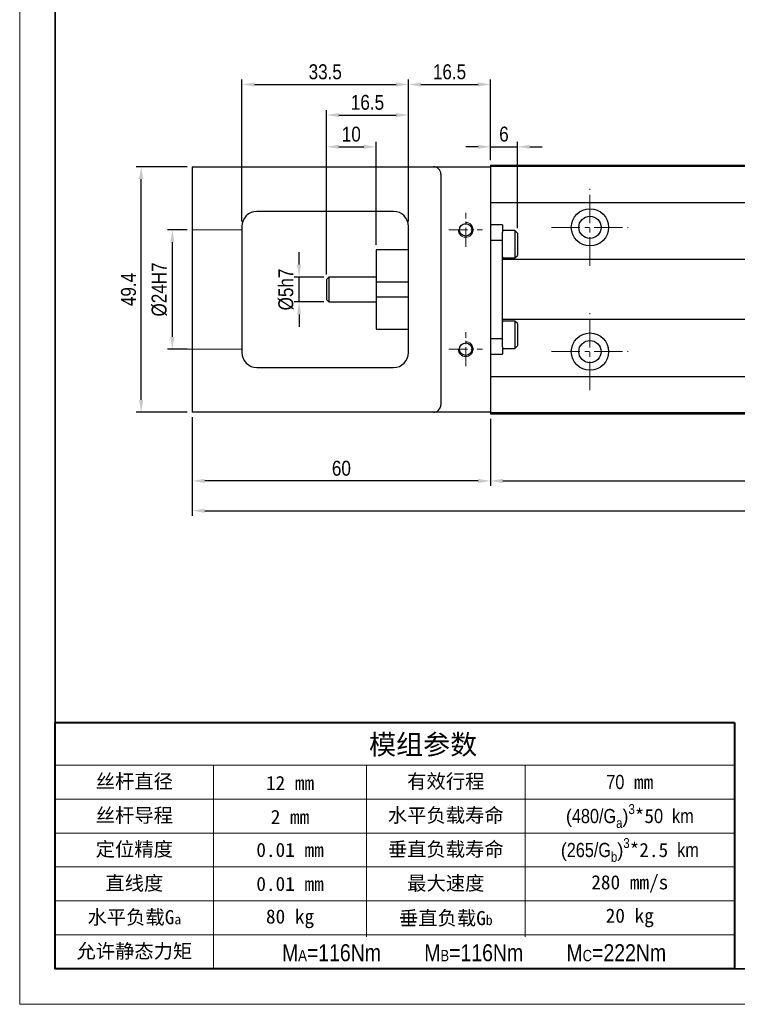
# Model space of a CAD drawing. Header units: millimetres. Extents: x 100 to 1971, y 30 to 690.
# Tile 1 of 20: x 100 to 244, y 30 to 228. Entities that reach past the tile are written whole.
import ezdxf

# ---------------------------------------------------------------- set-up
doc = ezdxf.new("R2010")
doc.units = ezdxf.units.MM
doc.linetypes.add('CENTER2', pattern=[28.575, 19.05, -3.175, 3.175, -3.175])
doc.linetypes.add('DASHED', pattern=[19.05, 12.7, -6.35])
doc.layers.get('Defpoints').update_dxf_attribs({"lineweight": 13})
for name, color, linetype, lineweight in [('小粗', 7, 'Continuous', 25), ('标注', 3, 'Continuous', 13), ('点划线', 1, 'CENTER2', 13), ('粗线', 7, 'Continuous', 35), ('细线', 7, 'Continuous', 13), ('虚线', 253, 'DASHED', 13)]:
    doc.layers.add(name, color=color, linetype=linetype, lineweight=lineweight)
doc.styles.add('3.5', font='ARIALN.TTF', dxfattribs={"height": 3})
doc.styles.add('7', font='ARIALN.TTF', dxfattribs={"height": 7})
doc.dimstyles.new('A4—对齐', dxfattribs={"dimtxt": 3, "dimasz": 2.5, "dimexe": 1, "dimexo": 1, "dimgap": 1, "dimtad": 1, "dimdec": 1, "dimzin": 9, "dimdsep": 46, "dimtxsty": '3.5', "dimcen": 2.5, "dimadec": 0, "dimazin": 0, "dimtm": 1e-09, "dimtfac": 1, "dimtdec": 1, "dimtmove": 0, "dimatfit": 3, "dimfxl": 0, "dimtolj": 1, "dimarcsym": 0})

# ---------------------------------------------------------------- blocks, each defined once
blk = doc.blocks.new('A4图框')
at = {"layer": '粗线'}
blk.add_lwpolyline([(5, 205), (292, 205), (292, 5), (5, 5)], close=True, dxfattribs=at)
at = {"layer": '细线'}
blk.add_lwpolyline([(0, 210), (297, 210), (297, 0), (0, 0)], close=True, dxfattribs=at)
blk = doc.blocks.new('*D20')
at = {"layer": 'Defpoints', "color": 0, "transparency": 16777216}
for p in [(156.2, 176.28), (162.21, 176.28), (162.21, 171.28)]:
    blk.add_point(p, dxfattribs=at)
at = {"layer": '标注', "color": 0, "lineweight": -2, "transparency": 16777216}
for p, q in [((156.2, 178.78), (156.2, 181.28)), ((161.21, 176.28), (155.2, 176.28)), ((156.2, 171.28), (156.2, 176.28)), ((161.21, 171.28), (155.2, 171.28)), ((156.2, 168.78), (156.2, 166.28))]:
    blk.add_line(p, q, dxfattribs=at)
at = {"layer": '标注', "color": 0, "transparency": 16777216}
for points in [[(155.78, 178.78), (156.62, 178.78), (156.2, 176.28)], [(155.78, 168.78), (156.62, 168.78), (156.2, 171.28)]]:
    blk.add_solid(points, dxfattribs=at)
at = {"layer": '标注', "color": 0, "transparency": 16777216, "insert": (153.58, 173.78), "char_height": 3, "attachment_point": 5, "rotation": 90, "style": '3.5'}
blk.add_mtext('\\A1;%%C5h7', dxfattribs=at)
blk = doc.blocks.new('*D21')
at = {"layer": 'Defpoints', "color": 0, "transparency": 16777216}
for p in [(130.71, 185.78), (134.71, 185.78), (134.71, 161.78)]:
    blk.add_point(p, dxfattribs=at)
at = {"layer": '标注', "color": 0, "lineweight": -2, "transparency": 16777216}
for p, q in [((133.71, 185.78), (129.71, 185.78)), ((130.71, 164.28), (130.71, 183.28)), ((133.71, 161.78), (129.71, 161.78))]:
    blk.add_line(p, q, dxfattribs=at)
at = {"layer": '标注', "color": 0, "transparency": 16777216}
for points in [[(130.29, 183.28), (131.12, 183.28), (130.71, 185.78)], [(130.29, 164.28), (131.12, 164.28), (130.71, 161.78)]]:
    blk.add_solid(points, dxfattribs=at)
at = {"layer": '标注', "color": 0, "transparency": 16777216, "insert": (128.09, 173.78), "char_height": 3, "attachment_point": 5, "rotation": 90, "style": '3.5'}
blk.add_mtext('\\A1;%%C24H7', dxfattribs=at)
blk = doc.blocks.new('*D22')
at = {"layer": 'Defpoints', "color": 0, "transparency": 16777216}
for p in [(124.43, 198.48), (134.71, 198.48), (134.71, 149.08)]:
    blk.add_point(p, dxfattribs=at)
at = {"layer": '标注', "color": 0, "lineweight": -2, "transparency": 16777216}
for p, q in [((133.71, 198.48), (123.43, 198.48)), ((124.43, 151.58), (124.43, 195.98)), ((133.71, 149.08), (123.43, 149.08))]:
    blk.add_line(p, q, dxfattribs=at)
at = {"layer": '标注', "color": 0, "transparency": 16777216}
for points in [[(124.01, 195.98), (124.85, 195.98), (124.43, 198.48)], [(124.01, 151.58), (124.85, 151.58), (124.43, 149.08)]]:
    blk.add_solid(points, dxfattribs=at)
at = {"layer": '标注', "color": 0, "transparency": 16777216, "insert": (121.9, 173.78), "char_height": 3, "attachment_point": 5, "rotation": 90, "style": '3.5'}
blk.add_mtext('\\A1;49.4', dxfattribs=at)
blk = doc.blocks.new('*D23')
at = {"layer": 'Defpoints', "color": 0, "transparency": 16777216}
for p in [(171.71, 202.48), (171.71, 181.78), (161.71, 175.78)]:
    blk.add_point(p, dxfattribs=at)
at = {"layer": '标注', "color": 0, "lineweight": -2, "transparency": 16777216}
for p, q in [((161.71, 176.78), (161.71, 203.48)), ((164.21, 202.48), (169.21, 202.48)), ((171.71, 182.78), (171.71, 203.48))]:
    blk.add_line(p, q, dxfattribs=at)
at = {"layer": '标注', "color": 0, "transparency": 16777216}
for points in [[(164.21, 202.89), (164.21, 202.06), (161.71, 202.48)], [(169.21, 202.89), (169.21, 202.06), (171.71, 202.48)]]:
    blk.add_solid(points, dxfattribs=at)
at = {"layer": '标注', "color": 0, "transparency": 16777216, "insert": (166.71, 205.01), "char_height": 3, "attachment_point": 5, "style": '3.5'}
blk.add_mtext('\\A1;10', dxfattribs=at)
blk = doc.blocks.new('*D24')
at = {"layer": 'Defpoints', "color": 0, "transparency": 16777216}
for p in [(178.21, 208.87), (178.21, 186.48), (161.71, 175.78)]:
    blk.add_point(p, dxfattribs=at)
at = {"layer": '标注', "color": 0, "lineweight": -2, "transparency": 16777216}
for p, q in [((161.71, 176.78), (161.71, 209.87)), ((164.21, 208.87), (175.71, 208.87)), ((178.21, 187.48), (178.21, 209.87))]:
    blk.add_line(p, q, dxfattribs=at)
at = {"layer": '标注', "color": 0, "transparency": 16777216}
for points in [[(164.21, 209.28), (164.21, 208.45), (161.71, 208.87)], [(175.71, 209.28), (175.71, 208.45), (178.21, 208.87)]]:
    blk.add_solid(points, dxfattribs=at)
at = {"layer": '标注', "color": 0, "transparency": 16777216, "insert": (169.96, 211.4), "char_height": 3, "attachment_point": 5, "style": '3.5'}
blk.add_mtext('\\A1;16.5', dxfattribs=at)
blk = doc.blocks.new('*D25')
at = {"layer": 'Defpoints', "color": 0, "transparency": 16777216}
for p in [(178.21, 215.02), (144.71, 186.48), (178.21, 186.48)]:
    blk.add_point(p, dxfattribs=at)
at = {"layer": '标注', "color": 0, "lineweight": -2, "transparency": 16777216}
for p, q in [((144.71, 187.48), (144.71, 216.02)), ((178.21, 187.48), (178.21, 216.02)), ((147.21, 215.02), (175.71, 215.02))]:
    blk.add_line(p, q, dxfattribs=at)
at = {"layer": '标注', "color": 0, "transparency": 16777216}
for points in [[(147.21, 215.44), (147.21, 214.6), (144.71, 215.02)], [(175.71, 215.44), (175.71, 214.6), (178.21, 215.02)]]:
    blk.add_solid(points, dxfattribs=at)
at = {"layer": '标注', "color": 0, "transparency": 16777216, "insert": (161.46, 217.55), "char_height": 3, "attachment_point": 5, "style": '3.5'}
blk.add_mtext('\\A1;33.5', dxfattribs=at)
blk = doc.blocks.new('*D26')
at = {"layer": 'Defpoints', "color": 0, "transparency": 16777216}
for p in [(194.71, 215.02), (194.71, 198.78), (178.21, 186.48)]:
    blk.add_point(p, dxfattribs=at)
at = {"layer": '标注', "color": 0, "lineweight": -2, "transparency": 16777216}
for p, q in [((178.21, 187.48), (178.21, 216.02)), ((194.71, 199.78), (194.71, 216.02)), ((180.71, 215.02), (192.21, 215.02))]:
    blk.add_line(p, q, dxfattribs=at)
at = {"layer": '标注', "color": 0, "transparency": 16777216}
for points in [[(180.71, 215.44), (180.71, 214.6), (178.21, 215.02)], [(192.21, 215.44), (192.21, 214.6), (194.71, 215.02)]]:
    blk.add_solid(points, dxfattribs=at)
at = {"layer": '标注', "color": 0, "transparency": 16777216, "insert": (186.46, 217.55), "char_height": 3, "attachment_point": 5, "style": '3.5'}
blk.add_mtext('\\A1;16.5', dxfattribs=at)
blk = doc.blocks.new('*D27')
at = {"layer": 'Defpoints', "color": 0, "transparency": 16777216}
for p in [(200.11, 202.48), (194.71, 198.78), (200.11, 185.12)]:
    blk.add_point(p, dxfattribs=at)
at = {"layer": '标注', "color": 0, "lineweight": -2, "transparency": 16777216}
for p, q in [((192.21, 202.48), (189.71, 202.48)), ((194.71, 199.78), (194.71, 203.48)), ((194.71, 202.48), (200.11, 202.48)), ((200.11, 186.12), (200.11, 203.48)), ((202.61, 202.48), (205.11, 202.48))]:
    blk.add_line(p, q, dxfattribs=at)
at = {"layer": '标注', "color": 0, "transparency": 16777216}
for points in [[(192.21, 202.89), (192.21, 202.06), (194.71, 202.48)], [(202.61, 202.89), (202.61, 202.06), (200.11, 202.48)]]:
    blk.add_solid(points, dxfattribs=at)
at = {"layer": '标注', "color": 0, "transparency": 16777216, "insert": (197.41, 205.01), "char_height": 3, "attachment_point": 5, "style": '3.5'}
blk.add_mtext('\\A1;6', dxfattribs=at)
blk = doc.blocks.new('*D28')
at = {"layer": 'Defpoints', "color": 0, "transparency": 16777216}
for p in [(134.71, 149.08), (194.71, 148.78), (134.71, 135.28)]:
    blk.add_point(p, dxfattribs=at)
at = {"layer": '标注', "color": 0, "lineweight": -2, "transparency": 16777216}
for p, q in [((134.71, 148.08), (134.71, 134.28)), ((194.71, 147.78), (194.71, 134.28)), ((192.21, 135.28), (137.21, 135.28))]:
    blk.add_line(p, q, dxfattribs=at)
at = {"layer": '标注', "color": 0, "transparency": 16777216}
for points in [[(137.21, 135.69), (137.21, 134.86), (134.71, 135.28)], [(192.21, 135.69), (192.21, 134.86), (194.71, 135.28)]]:
    blk.add_solid(points, dxfattribs=at)
at = {"layer": '标注', "color": 0, "transparency": 16777216, "insert": (164.71, 137.81), "char_height": 3, "attachment_point": 5, "style": '3.5'}
blk.add_mtext('\\A1;60', dxfattribs=at)
blk = doc.blocks.new('*D29')
at = {"layer": 'Defpoints', "color": 0, "transparency": 16777216}
for p in [(194.71, 148.78), (394.71, 148.78), (394.71, 135.28)]:
    blk.add_point(p, dxfattribs=at)
at = {"layer": '标注', "color": 0, "lineweight": -2, "transparency": 16777216}
for p, q in [((194.71, 147.78), (194.71, 134.28)), ((394.71, 147.78), (394.71, 134.28)), ((197.21, 135.28), (392.21, 135.28))]:
    blk.add_line(p, q, dxfattribs=at)
at = {"layer": '标注', "color": 0, "transparency": 16777216}
for points in [[(197.21, 135.69), (197.21, 134.86), (194.71, 135.28)], [(392.21, 135.69), (392.21, 134.86), (394.71, 135.28)]]:
    blk.add_solid(points, dxfattribs=at)
at = {"layer": '标注', "color": 0, "transparency": 16777216, "insert": (294.71, 137.81), "char_height": 3, "width": 27.1458, "attachment_point": 5, "style": '3.5'}
blk.add_mtext('\\A1;150', dxfattribs=at)
blk = doc.blocks.new('*D30')
at = {"layer": 'Defpoints', "color": 0, "transparency": 16777216}
for p in [(134.71, 149.08), (404.71, 149.58), (404.71, 129.28)]:
    blk.add_point(p, dxfattribs=at)
at = {"layer": '标注', "color": 0, "lineweight": -2, "transparency": 16777216}
for p, q in [((404.71, 148.58), (404.71, 128.28)), ((134.71, 148.08), (134.71, 128.28)), ((137.21, 129.28), (402.21, 129.28))]:
    blk.add_line(p, q, dxfattribs=at)
at = {"layer": '标注', "color": 0, "transparency": 16777216}
for points in [[(137.21, 129.69), (137.21, 128.86), (134.71, 129.28)], [(402.21, 129.69), (402.21, 128.86), (404.71, 129.28)]]:
    blk.add_solid(points, dxfattribs=at)
at = {"layer": '标注', "color": 0, "transparency": 16777216, "insert": (269.71, 131.81), "char_height": 3, "width": 31.5025, "attachment_point": 5, "style": '3.5'}
blk.add_mtext('\\A1;220', dxfattribs=at)

msp = doc.modelspace()

# ---------------------------------------------------------------- linework, layer by layer
at = {"layer": '小粗'}
for p, q in [((134.71, 198.48), (134.71, 149.08)), ((134.71, 198.48), (194.71, 198.48)), ((194.71, 198.78), (394.71, 198.78)), ((194.71, 198.78), (194.71, 148.78)), ((194.71, 198.58), (394.71, 198.58)), ((184.71, 196.98), (184.71, 150.58)), ((194.71, 191.28), (394.71, 191.28)), ((175.21, 189.48), (147.71, 189.48)), ((144.71, 186.48), (144.71, 161.08)), ((178.21, 161.08), (178.21, 186.48)), ((197.11, 186.78), (194.71, 186.78)), ((197.11, 186.78), (197.11, 185.31)), ((197.11, 162.81), (197.11, 184.75)), ((199.61, 185.62), (197.31, 185.62)), ((200.11, 185.12), (199.61, 185.62)), ((199.61, 185.62), (199.61, 180.12)), ((200.11, 185.12), (200.11, 180.62)), ((197.11, 183.61), (194.71, 183.61)), ((178.21, 181.78), (171.71, 181.78)), ((171.71, 181.78), (171.71, 165.78)), ((199.61, 180.12), (200.11, 180.62)), ((263.91, 179.78), (197.11, 179.78)), ((197.31, 180.12), (199.61, 180.12)), ((162.21, 176.28), (161.71, 175.78)), ((171.71, 176.28), (162.21, 176.28)), ((162.21, 176.28), (162.21, 171.28)), ((161.71, 175.78), (161.71, 171.78)), ((178.21, 175.28), (171.71, 175.28)), ((161.71, 171.78), (162.21, 171.28)), ((162.21, 171.28), (171.71, 171.28)), ((171.71, 172.28), (178.21, 172.28)), ((197.11, 167.78), (263.91, 167.78)), ((199.61, 167.44), (197.31, 167.44)), ((200.11, 166.94), (199.61, 167.44)), ((199.61, 167.44), (199.61, 161.94)), ((200.11, 166.94), (200.11, 162.44)), ((171.71, 165.78), (178.21, 165.78)), ((194.71, 163.94), (197.11, 163.94)), ((199.61, 161.94), (200.11, 162.44)), ((194.71, 160.78), (197.11, 160.78)), ((197.11, 162.25), (197.11, 160.78)), ((197.31, 161.94), (199.61, 161.94)), ((147.71, 158.08), (175.21, 158.08)), ((194.71, 156.28), (394.71, 156.28)), ((194.71, 149.08), (134.71, 149.08)), ((394.71, 148.98), (194.71, 148.98)), ((194.71, 148.78), (394.71, 148.78))]:
    msp.add_line(p, q, dxfattribs=at)
for centre, radius in [((214.71, 186.28), 3.75), ((214.71, 186.28), 2.25), ((189.71, 185.78), 1.25), ((214.71, 161.28), 3.75), ((189.71, 161.78), 1.25), ((214.71, 161.28), 2.25)]:
    msp.add_circle(centre, radius, dxfattribs=at)
for centre, radius, start, end in [((183.21, 196.98), 1.5, 0, 90), ((147.71, 186.48), 3, 90, 180), ((175.21, 186.48), 3, 0, 90), ((197.31, 185.42), 0.2, 90, 180), ((197.31, 180.32), 0.2, 180, 270), ((197.31, 167.24), 0.2, 90, 180), ((147.71, 161.08), 3, 180, 270), ((175.21, 161.08), 3, 270, 0), ((197.31, 162.14), 0.2, 180, 270), ((183.21, 150.58), 1.5, 270, 0)]:
    msp.add_arc(centre, radius, start, end, dxfattribs=at)
for points in [[(197.11, 184.75), (197.11, 184.95), (197.11, 185.13), (197.11, 185.31)], [(197.11, 162.25), (197.11, 162.42), (197.11, 162.61), (197.11, 162.81)]]:
    msp.add_open_spline(points, degree=3, dxfattribs=at)
at = {"layer": '标注'}
for p, q in [((161.71, 198.48), (161.71, 202.15)), ((134.71, 161.78), (131.44, 161.78)), ((107.12, 78.12), (243.8, 78.12)), ((139.01, 78.12), (139.01, 37.12)), ((169.76, 78.12), (169.76, 43.59)), ((201.65, 78.12), (201.65, 43.59)), ((107.12, 71.29), (243.8, 71.29)), ((107.12, 64.45), (243.8, 64.45)), ((107.12, 57.62), (243.8, 57.62)), ((107.12, 50.79), (243.8, 50.79)), ((107.12, 43.95), (243.8, 43.95))]:
    msp.add_line(p, q, dxfattribs=at)
at = {"layer": '标注', "lineweight": 40}
for points in [[(243.8, 86.66), (243.8, 37.12), (107.12, 37.12), (107.12, 86.66)], [(107.12, 86.66), (243.8, 86.66)]]:
    msp.add_lwpolyline(points, dxfattribs=at)
at = {"layer": '标注'}
for centre in [(189.71, 185.78), (189.71, 161.78)]:
    msp.add_arc(centre, 1.5, 180, 90, dxfattribs=at)
at = {"layer": '点划线', "ltscale": 0.3}
for p, q in [((214.71, 178.56), (214.71, 194)), ((206.99, 186.28), (222.42, 186.28)), ((214.71, 153.56), (214.71, 169)), ((206.99, 161.28), (222.42, 161.28))]:
    msp.add_line(p, q, dxfattribs=at)
at = {"layer": '点划线', "ltscale": 0.2}
for p, q in [((189.71, 182.37), (189.71, 189.19)), ((186.3, 185.78), (193.11, 185.78)), ((189.71, 158.37), (189.71, 165.19)), ((186.3, 161.78), (193.11, 161.78))]:
    msp.add_line(p, q, dxfattribs=at)
at = {"layer": '虚线'}
for p, q in [((144.71, 185.78), (134.71, 185.78)), ((144.71, 161.78), (134.71, 161.78))]:
    msp.add_line(p, q, dxfattribs=at)

# ---------------------------------------------------------------- block references
at = {"layer": '标注', "xscale": 1.423719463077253, "yscale": 1.423719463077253, "zscale": 1.423719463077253}
msp.add_blockref('A4图框', (100, 30), dxfattribs=at)

# ---------------------------------------------------------------- texts
at = {"layer": '标注', "attachment_point": 5, "style": '7'}
for s, insert, char_height, width in [('{\\fSimSun|b0|i0|c134|p2;模组参数}', (181.15, 82.03), 3.9864, 136.6771), ('{\\fSimSun|b0|i0|c134|p2;丝杆直径}', (123.06, 74.7), 2.8474, 31.8898), ('{\\fSimSun|b0|i0|c134|p34;12 mm}', (154.38, 74.52), 2.8474, 30.7522), ('{\\fSimSun|b0|i0|c134|p34;有效行程}', (185.71, 74.7), 2.8474, 31.8914), ('70{\\fSimSun|b0|i0|c134|p34; mm}', (222.72, 74.7), 2.8474, 42.1436), ('{\\fSimSun|b0|i0|c134|p2;丝杆导程}', (123.06, 67.87), 2.8474, 31.8898), ('{\\fSimSun|b0|i0|c134|p34;水平负载寿命}', (185.71, 67.87), 2.8474, 31.8914), ('\\A1;{\\fYouYuan|b0|i0|c134|p49;\\H0.95995x;(}480/G{\\H0.7x;\\S ^ a;\\fYouYuan|b0|i0|c134|p49;\\H1.37137x;)\\fArial Narrow|b0|i0|c134|p34;\\H0.7292x;\\S3^  ;\\fSimSun|b0|i0|c134|p34;\\H1.42858x;*5}0  km', (222.72, 67.87), 2.84744, 42.1436), ('{\\fSimSun|b0|i0|c134|p34;2 mm}', (154.38, 67.69), 2.8474, 30.7522), ('\\A1;{\\fYouYuan|b0|i0|c134|p49;\\H0.95995x;(}265/G{\\H0.7x;\\S ^ b;\\fYouYuan|b0|i0|c134|p49;\\H1.37136x;)\\fArial Narrow|b0|i0|c134|p34;\\H0.7292x;\\S3^  ;\\fSimSun|b0|i0|c134|p34;\\H1.42858x;*2.5}  km', (222.72, 61.04), 2.84744, 42.1436), ('{\\fSimSun|b0|i0|c134|p2;定位精度}', (123.06, 61.04), 2.8474, 31.8898), ('{\\fSimSun|b0|i0|c134|p34;0.01 mm}', (154.38, 61.04), 2.8474, 30.7522), ('{\\fSimSun|b0|i0|c134|p34;垂直负载寿命}', (185.71, 61.04), 2.8474, 31.8914), ('{\\fSimSun|b0|i0|c134|p2;直线度}', (123.06, 54.2), 2.8474, 31.8898), ('{\\fSimSun|b0|i0|c134|p34;0.01 mm}', (154.38, 54.2), 2.8474, 30.7522), ('{\\fSimSun|b0|i0|c134|p34;最大速度}', (185.71, 54.2), 2.8474, 31.8914), ('{\\fSimSun|b0|i0|c134|p34;280 mm/s}', (222.72, 54.2), 2.8474, 42.1436), ('{\\fSimSun|b0|i0|c134|p34;水平负载G\\H0.70397x;a}', (123.06, 47.37), 2.8474, 31.8898), ('{\\fSimSun|b0|i0|c134|p34;80 kg}', (154.38, 47.19), 2.8474, 30.7522), ('{\\fSimSun|b0|i0|c134|p34;垂直负载G\\H0.70397x;b}', (185.71, 47.19), 2.8474, 31.8914), ('{\\fSimSun|b0|i0|c134|p34;20 kg}', (222.72, 47.37), 2.8474, 42.1436), ('{\\fSimSun|b0|i0|c134|p34;允许静态力矩}', (123.06, 40.54), 2.8474, 31.8898), ('{\\H1.2x;M\\H0.66667x;A\\H1.5x;=116Nm        M\\H0.66667x;B\\H1.5x;=116Nm        M\\H0.66667x;C\\H1.5x;=222Nm \\H1.16666x; \\fSimSun|b0|i0|c134|p34; }', (191.4, 40.35), 2.84744, 104.7873)]:
    msp.add_mtext(s, dxfattribs=dict(at, insert=insert, char_height=char_height, width=width))

# ---------------------------------------------------------------- dimensions: what is measured, and where the dimension line sits
at = {"layer": '标注'}
for base, p1, p2, picture, middle in [((178.21, 215.02), (144.71, 186.48), (178.21, 186.48), '*D25', (161.46, 217.55)), ((194.71, 215.02), (178.21, 186.48), (194.71, 198.78), '*D26', (186.46, 217.55)), ((178.21, 208.87), (161.71, 175.78), (178.21, 186.48), '*D24', (169.96, 211.4)), ((171.71, 202.48), (161.71, 175.78), (171.71, 181.78), '*D23', (166.71, 205.01))]:
    dim = msp.add_linear_dim(base=base, p1=p1, p2=p2, dimstyle='A4—对齐', dxfattribs=at)
    dim.commit()
    dim.dimension.update_dxf_attribs({"geometry": picture, "text_midpoint": middle})
for base, p1, p2, text, picture, middle in [((200.11, 202.48), (194.71, 198.78), (200.11, 185.12), '6', '*D27', (197.41, 205.01)), ((404.71, 129.28), (134.71, 149.08), (404.71, 149.58), '220', '*D30', (269.71, 131.81)), ((394.71, 135.28), (194.71, 148.78), (394.71, 148.78), '150', '*D29', (294.71, 137.81))]:
    dim = msp.add_linear_dim(base=base, p1=p1, p2=p2, text=text, dimstyle='A4—对齐', dxfattribs=at)
    dim.commit()
    dim.dimension.update_dxf_attribs({"geometry": picture, "text_midpoint": middle})
dim = msp.add_linear_dim(base=(124.43, 198.48), p1=(134.71, 149.08), p2=(134.71, 198.48), angle=90, dimstyle='A4—对齐', dxfattribs=at)
dim.commit()
dim.dimension.update_dxf_attribs({"geometry": '*D22', "text_midpoint": (121.9, 173.78)})
dim = msp.add_linear_dim(base=(130.71, 185.78), p1=(134.71, 161.78), p2=(134.71, 185.78), angle=90, text='%%C<>H7', dimstyle='A4—对齐', dxfattribs=at)
dim.commit()
dim.dimension.update_dxf_attribs({"geometry": '*D21', "text_midpoint": (128.09, 173.78)})
dim = msp.add_linear_dim(base=(156.2, 176.28), p1=(162.21, 171.28), p2=(162.21, 176.28), angle=90, text='%%C<>h7', dimstyle='A4—对齐', dxfattribs=at)
dim.commit()
dim.dimension.update_dxf_attribs({"geometry": '*D20', "text_midpoint": (156.2, 173.78), "dimtype": 160})
dim = msp.add_linear_dim(base=(134.71, 135.28), p1=(194.71, 148.78), p2=(134.71, 149.08), dimstyle='A4—对齐', dxfattribs=at)
dim.commit()
dim.dimension.update_dxf_attribs({"geometry": '*D28', "text_midpoint": (164.71, 135.28), "dimtype": 160})

doc.saveas('drawing.dxf')
